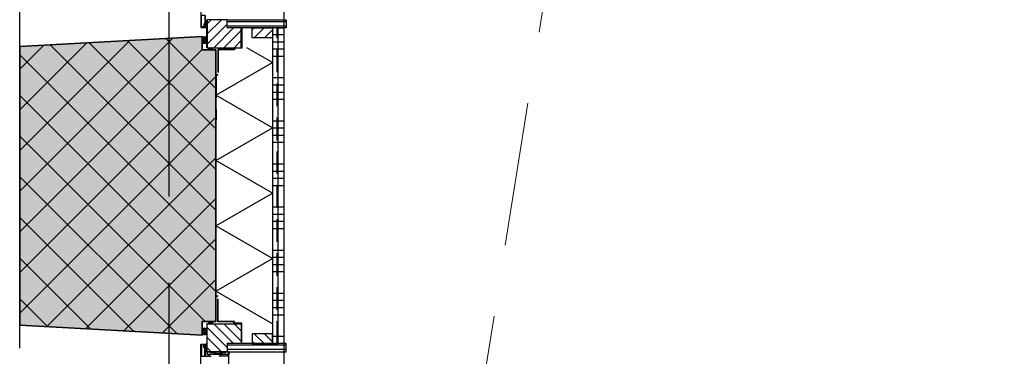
# Model space of a CAD drawing. Header units: millimetres. Extents: x 111285 to 237437, y -9513 to 52045.
# Tile 11 of 117: x 126152 to 128325, y 3597 to 4341. Entities that reach past the tile are written whole.
import ezdxf

# ---------------------------------------------------------------- set-up
doc = ezdxf.new("R2010")
doc.units = ezdxf.units.MM
doc.header["$LTSCALE"] = 100
for name, pattern in [('CENTER', [50.8, 31.75, -6.35, 6.35, -6.35]), ('DASHED', [0.75, 0.5, -0.25]), ('DASHED3', [4.5, 3, -1.5]), ('HIDDEN', [9.525, 6.35, -3.175])]:
    doc.linetypes.add(name, pattern=pattern)
doc.layers.get('0').update_dxf_attribs({"color": 252})
for name, color, linetype in [('0-aanzicht', 252, 'Continuous'), ('0-acceering', 252, 'Continuous'), ('0-afwerking', 252, 'Continuous'), ('0-arc-wanden', 252, 'Continuous'), ('0-binnenwanden', 252, 'Continuous'), ('0-BUITENKOZIJNEN', 252, 'Continuous'), ('0-constructie', 252, 'Continuous'), ('0-constructiehatch', 252, 'Continuous'), ('0-HOOFDSTRAMIEN', 1, 'CENTER'), ('0-ISOLATIE', 252, 'Continuous'), ('0-METSTU', 252, 'Continuous')]:
    doc.layers.add(name, color=color, linetype=linetype)
doc.layers.add('0-hulplijnen', color=252, linetype='Continuous', plot=False)
doc.layers.add('X-ref binnenlijn', color=252, linetype='Continuous', plot=False)

# ---------------------------------------------------------------- blocks, each defined once
blk = doc.blocks.new('U-STRAMIEN')
at = {"layer": '0-HOOFDSTRAMIEN', "ltscale": 0.3}
blk.add_lwpolyline([(0, -4264), (0, 47464)], dxfattribs=at)
blk = doc.blocks.new('SR1-horizontal')
at = {"linetype": 'Continuous'}
for p, q in [((408.8, 356.1), (408, 354.7)), ((408, 354.7), (408, 353)), ((408, 353), (408.8, 351.6)), ((409.2, 356.1), (408.8, 356.1)), ((408.8, 354.2), (408.8, 354.2)), ((408.8, 354.2), (408.8, 353.5)), ((408.8, 353.5), (408.8, 353.5)), ((408.8, 351.6), (409.2, 351.6)), ((410.3, 354.5), (409, 354.4)), ((409, 353.3), (409, 353.3)), ((409, 353.3), (410.3, 353.2)), ((409.3, 355.3), (409.2, 356.1)), ((409.2, 351.6), (409.3, 352.4)), ((409.9, 355.1), (409.6, 355.1)), ((409.6, 352.6), (409.9, 352.6)), ((410.3, 354.5), (410.3, 354.5)), ((410.3, 353.2), (410.3, 353.2)), ((410.5, 353.4), (410.5, 354.3)), ((410.5, 354.3), (410.5, 354.3)), ((410.5, 353.4), (410.5, 353.4)), ((410.6, 357.9), (410.6, 355.8)), ((410.6, 351.9), (410.6, 350.2)), ((411.1, 358.1), (410.8, 358.1)), ((410.8, 350), (410.8, 350)), ((410.8, 350), (410.8, 350)), ((411.1, 358.1), (411.1, 358.1)), ((411.3, 356.2), (411.3, 356.3)), ((411.3, 356.3), (411.3, 356.3)), ((411.3, 356.3), (411.3, 356.2)), ((411.3, 356.3), (411.3, 356.3)), ((411.3, 356.3), (411.5, 356.3)), ((411.3, 350.5), (411.3, 356.2)), ((411.3, 356.2), (411.3, 356.2)), ((411.3, 356.2), (411.3, 356.2)), ((411.4, 350.5), (411.3, 350.5)), ((411.3, 350.5), (411.3, 350.5)), ((411.4, 350.5), (411.4, 350.5)), ((412.3, 356.5), (411.5, 357.9)), ((411.5, 357.9), (411.5, 357.9)), ((411.5, 356.3), (411.5, 356.3)), ((411.5, 356.2), (411.5, 356.2)), ((411.5, 356.2), (411.5, 350.6)), ((411.5, 350.6), (411.5, 350.6)), ((411.5, 350.6), (411.5, 350.6)), ((412.1, 350.8), (412.1, 350.8)), ((412.1, 350.8), (412.1, 350.8)), ((412.1, 350.8), (412.1, 350.8)), ((412.1, 350.7), (412.1, 350.7)), ((412.2, 357.5), (412.2, 357.5)), ((412.2, 357.5), (412.2, 357.1)), ((412.2, 357.1), (412.2, 357.1)), ((412.2, 356.9), (412.2, 356.9)), ((412.2, 356.9), (412.5, 356.5)), ((412.4, 351.2), (412.4, 356.2)), ((412.4, 351.2), (412.4, 351.2)), ((412.5, 357.7), (412.5, 357.7)), ((412.5, 356.5), (412.5, 356.5)), ((412.5, 356.3), (412.5, 356.3)), ((412.5, 356.3), (412.5, 351.2)), ((412.5, 351.2), (412.5, 351.2)), ((413.4, 356.7), (412.9, 357.5)), ((412.9, 357.5), (412.9, 357.5)), ((413.4, 356.7), (413.4, 356.7)), ((413.4, 350.7), (413.4, 356.6)), ((413.4, 356.6), (413.4, 356.6)), ((408, -353), (408.8, -351.6)), ((408, -354.7), (408, -353)), ((408.8, -356.1), (408, -354.7)), ((408.8, -351.6), (409.2, -351.6)), ((408.8, -354.2), (408.8, -353.5)), ((408.8, -353.5), (408.8, -353.5)), ((408.8, -354.2), (408.8, -354.2)), ((409.2, -356.1), (408.8, -356.1)), ((409, -353.3), (410.3, -353.2)), ((409, -353.3), (409, -353.3)), ((410.3, -354.5), (409, -354.4)), ((409.2, -351.6), (409.3, -352.4)), ((409.3, -355.3), (409.2, -356.1)), ((409.6, -352.6), (409.9, -352.6)), ((409.9, -355.1), (409.6, -355.1)), ((410.3, -353.2), (410.3, -353.2)), ((410.3, -354.5), (410.3, -354.5)), ((410.5, -353.4), (410.5, -353.4)), ((410.5, -353.4), (410.5, -354.3)), ((410.5, -354.3), (410.5, -354.3)), ((410.6, -351.9), (410.6, -350.2)), ((410.6, -357.9), (410.6, -355.8)), ((410.8, -350), (410.8, -350)), ((410.8, -350), (410.8, -350)), ((411.1, -358.1), (410.8, -358.1)), ((411.1, -358.1), (411.1, -358.1)), ((411.3, -350.5), (411.3, -356.2)), ((411.4, -350.5), (411.3, -350.5)), ((411.3, -350.5), (411.3, -350.5)), ((411.3, -356.2), (411.3, -356.2)), ((411.3, -356.2), (411.3, -356.3)), ((411.3, -356.3), (411.3, -356.2)), ((411.3, -356.2), (411.3, -356.2)), ((411.3, -356.3), (411.3, -356.3)), ((411.3, -356.3), (411.3, -356.3)), ((411.3, -356.3), (411.5, -356.3)), ((411.4, -350.5), (411.4, -350.5)), ((411.5, -356.2), (411.5, -350.6)), ((411.5, -350.6), (411.5, -350.6)), ((411.5, -350.6), (411.5, -350.6)), ((411.5, -356.2), (411.5, -356.2)), ((411.5, -356.3), (411.5, -356.3)), ((412.3, -356.5), (411.5, -357.9)), ((411.5, -357.9), (411.5, -357.9)), ((412.1, -350.7), (412.1, -350.7)), ((412.1, -350.8), (412.1, -350.8)), ((412.1, -350.8), (412.1, -350.8)), ((412.1, -350.8), (412.1, -350.8)), ((412.2, -356.9), (412.5, -356.5)), ((412.2, -356.9), (412.2, -356.9)), ((412.2, -357.5), (412.2, -357.1)), ((412.2, -357.1), (412.2, -357.1)), ((412.2, -357.5), (412.2, -357.5)), ((412.4, -351.2), (412.4, -351.2)), ((412.4, -351.2), (412.4, -356.2)), ((412.5, -356.3), (412.5, -351.2)), ((412.5, -351.2), (412.5, -351.2)), ((412.5, -356.3), (412.5, -356.3)), ((412.5, -356.5), (412.5, -356.5)), ((412.5, -357.7), (412.5, -357.7)), ((413.4, -356.7), (412.9, -357.5)), ((412.9, -357.5), (412.9, -357.5)), ((413.4, -350.7), (413.4, -356.6)), ((413.4, -356.6), (413.4, -356.6)), ((413.4, -356.7), (413.4, -356.7))]:
    blk.add_line(p, q, dxfattribs=at)
for p, q in [((413, 305), (413, 367)), ((413, 367), (414, 367)), ((414, 367), (414, 305)), ((414, 305), (413, 305)), ((414, -305), (413, -305)), ((413, -305), (413, -367)), ((414, -367), (414, -305)), ((413, -367), (414, -367))]:
    blk.add_line(p, q)
at = {"linetype": 'DASHED'}
for p, q in [((568.5, -349), (568.5, 349)), ((433, 245), (433, 305)), ((433, 305), (473, 305)), ((473, 305), (473, 301)), ((437, 301), (437, 245)), ((473, 301), (437, 301)), ((437, 245), (433, 245)), ((437, -245), (433, -245)), ((433, -245), (433, -305)), ((437, -301), (437, -245)), ((473, -301), (437, -301)), ((473, -305), (473, -301)), ((433, -305), (473, -305))]:
    blk.add_line(p, q, dxfattribs=at)
at = {"ltscale": 0.1}
for p, q in [((403, 320), (403, 330)), ((408, 330), (408, 330)), ((413, 330), (413, 320)), ((408, 315), (408, 315)), ((419.1, 305), (424.1, 305)), ((416.6, 302.5), (416.6, 302.5)), ((424.1, 300), (419.1, 300)), ((426.6, 302.5), (426.6, 302.5)), ((416.6, -302.5), (416.6, -302.5)), ((424.1, -300), (419.1, -300)), ((426.6, -302.5), (426.6, -302.5)), ((403, -320), (403, -330)), ((408, -315), (408, -315)), ((413, -330), (413, -320)), ((419.1, -305), (424.1, -305)), ((408, -330), (408, -330)), ((414, -372), (461.5, -367)), ((414, -367), (461.5, -372)), ((461.5, -367), (414, -367)), ((414, -367), (414, -372)), ((461.5, -372), (461.5, -367)), ((414, -372), (461.5, -372))]:
    blk.add_line(p, q, dxfattribs=at)
at = {"linetype": 'Continuous'}
for centre, radius, start, end in [((409, 354.2), 0.2, 95, 180), ((409, 353.5), 0.2, 180, 265), ((409.6, 355.4), 0.3, 190, 270), ((409.6, 352.3), 0.3, 90, 170), ((409.9, 355.8), 0.7, 270, 360), ((409.9, 351.9), 0.7, 0, 90), ((410.3, 354.3), 0.2, 0, 95), ((410.3, 353.4), 0.2, 265, 0), ((410.8, 357.9), 0.2, 90, 180), ((410.8, 350.2), 0.2, 180, 270), ((411.8, 351.3), 1.66, 231.644, 340.5197), ((411.1, 357.6), 0.5, 30, 90), ((411.3, 356.2), 0.03, 90, 180), ((411.3, 350.5), 0.03, 180, 270), ((411.4, 351.7), 1.2, 270, 306.7762), ((411.5, 356.2), 0.03, 360, 90), ((411.4, 351.8), 1.17, 277.3891, 305.8081), ((411.5, 350.6), 0.03, 180, 276.9784), ((412.4, 357.1), 0.3, 171.3402, 210), ((412.1, 350.8), 0.03, 306.7762, 54.2387), ((412.5, 357.4), 0.3, 84.8797, 171.3402), ((411.9, 356.2), 0.5, 0, 30), ((412.4, 351.2), 0.0581, 254.4383, 359.159), ((412.5, 357.2), 0.5, 30, 84.8797), ((412.2, 356.3), 0.3, 360, 30), ((413.1, 356.6), 0.3, 0, 30), ((409, -353.5), 0.2, 95, 180), ((409, -354.2), 0.2, 180, 265), ((409.6, -352.3), 0.3, 190, 270), ((409.6, -355.4), 0.3, 90, 170), ((409.9, -351.9), 0.7, 270, 360), ((409.9, -355.8), 0.7, 0, 90), ((410.3, -353.4), 0.2, 0, 95), ((410.3, -354.3), 0.2, 265, 0), ((410.8, -350.2), 0.2, 90, 180), ((410.8, -357.9), 0.2, 180, 270), ((411.8, -351.3), 1.66, 19.4803, 128.356), ((411.1, -357.6), 0.5, 270, 330), ((411.3, -350.5), 0.03, 90, 180), ((411.3, -356.2), 0.03, 180, 270), ((411.4, -351.7), 1.2, 53.2238, 90), ((411.5, -350.6), 0.03, 83.0216, 180), ((411.4, -351.8), 1.17, 54.1919, 82.6109), ((411.5, -356.2), 0.03, 270, 0), ((412.1, -350.8), 0.03, 305.7613, 53.2238), ((412.4, -357.1), 0.3, 150, 188.6598), ((412.5, -357.4), 0.3, 188.6598, 275.1203), ((411.9, -356.2), 0.5, 330, 360), ((412.4, -351.2), 0.0581, 0.841, 105.5617), ((412.2, -356.3), 0.3, 330, 0), ((412.5, -357.2), 0.5, 275.1203, 330), ((413.1, -356.6), 0.3, 330, 360), ((477.9, -374), 16, 154.8134, 174.3822)]:
    blk.add_arc(centre, radius, start, end, dxfattribs=at)
at = {"ltscale": 0.1}
for centre, radius, start, end in [((405.5, 331.9), 3.11, 216.5592, 323.4408), ((410.5, 331.9), 3.11, 216.5592, 323.4408), ((408, 320), 5, 180, 270), ((408, 320), 5, 270, 0), ((419.1, 302.5), 2.5, 90, 180), ((424.1, 302.5), 2.5, 0, 90), ((419.1, 302.5), 2.5, 180, 270), ((424.1, 302.5), 2.5, 270, 0), ((419.1, -302.5), 2.5, 90, 180), ((419.1, -302.5), 2.5, 180, 270), ((424.1, -302.5), 2.5, 360, 90), ((424.1, -302.5), 2.5, 270, 360), ((408, -320), 5, 90, 180), ((408, -320), 5, 360, 90), ((405.5, -331.9), 3.11, 36.5592, 143.4408), ((410.5, -331.9), 3.11, 36.5592, 143.4408)]:
    blk.add_arc(centre, radius, start, end, dxfattribs=at)
at = {"layer": '0-acceering', "ltscale": 0.1}
for p, q in [((445.4, 367), (414, 335.6)), ((422.9, 367), (414, 358.1)), ((458, 357.2), (414, 313.2)), ((472.3, 349), (428.3, 305)), ((588, 361.9), (458, 361.9)), ((588, 352.4), (458, 352.4)), ((517.2, 349), (513, 344.8)), ((539.6, 349), (517.6, 327)), ((410, 328.8), (403, 321.8)), ((405.5, 328.7), (403, 326.2)), ((412.6, 318), (403, 327.5)), ((413, 327.3), (403.5, 317.8)), ((413, 322), (406.2, 328.8)), ((413, 326.5), (410.8, 328.8)), ((489, 343.3), (450.7, 305)), ((558, 344.9), (540.1, 327)), ((570.5, 333.4), (558, 333.4)), ((583, 333.4), (570.5, 333.4)), ((410.4, 315.6), (403, 323.1)), ((406.2, 315.3), (403.3, 318.2)), ((413, 322.8), (405.8, 315.5)), ((412.5, 317.8), (410.2, 315.5)), ((418.5, 304.9), (416.7, 303.1)), ((420.8, 305), (417, 301.2)), ((423.1, 305), (418.2, 300.2)), ((418.4, 304.9), (423.2, 300)), ((425.1, 304.8), (420.3, 300)), ((420.5, 305), (425.2, 300.3)), ((422.7, 305), (426.3, 301.4)), ((425.2, 304.7), (426.3, 303.6)), ((489, 320.8), (473.2, 305)), ((570.5, 317.5), (558, 317.5)), ((583, 317.5), (570.5, 317.5)), ((416.6, 302.1), (418.7, 300)), ((417.1, 303.9), (421, 300)), ((426.3, 303.7), (422.6, 300)), ((426.5, 301.6), (425, 300.2)), ((570.5, 301.6), (558, 301.6)), ((570.5, 285.7), (558, 285.7)), ((583, 301.6), (570.5, 301.6)), ((583, 285.7), (570.5, 285.7)), ((570.5, 238.1), (558, 238.1)), ((570.5, 222.3), (558, 222.3)), ((583, 238.1), (570.5, 238.1)), ((583, 222.3), (570.5, 222.3)), ((570.5, 206.4), (558, 206.4)), ((583, 206.4), (570.5, 206.4)), ((570.5, 190.5), (558, 190.5)), ((583, 190.5), (570.5, 190.5)), ((570.5, 142.9), (558, 142.9)), ((583, 142.9), (570.5, 142.9)), ((570.5, 127), (558, 127)), ((570.5, 111.1), (558, 111.1)), ((583, 127), (570.5, 127)), ((583, 111.1), (570.5, 111.1)), ((570.5, 95.2), (558, 95.2)), ((583, 95.2), (570.5, 95.2)), ((570.5, 47.6), (558, 47.6)), ((583, 47.6), (570.5, 47.6)), ((570.5, 31.8), (558, 31.8)), ((583, 31.8), (570.5, 31.8)), ((570.5, 15.9), (558, 15.9)), ((583, 15.9), (570.5, 15.9)), ((570.5, 0), (558, 0)), ((583, 0), (570.5, 0)), ((570.5, -47.6), (558, -47.6)), ((570.5, -63.5), (558, -63.5)), ((583, -47.6), (570.5, -47.6)), ((583, -63.5), (570.5, -63.5)), ((570.5, -79.4), (558, -79.4)), ((583, -79.4), (570.5, -79.4)), ((570.5, -95.3), (558, -95.3)), ((583, -95.3), (570.5, -95.3)), ((570.5, -142.9), (558, -142.9)), ((583, -142.9), (570.5, -142.9)), ((570.5, -158.7), (558, -158.7)), ((583, -158.7), (570.5, -158.7)), ((570.5, -174.6), (558, -174.6)), ((570.5, -190.5), (558, -190.5)), ((583, -174.6), (570.5, -174.6)), ((583, -190.5), (570.5, -190.5)), ((570.5, -238.1), (558, -238.1)), ((583, -238.1), (570.5, -238.1)), ((570.5, -254), (558, -254)), ((583, -254), (570.5, -254)), ((570.5, -269.9), (558, -269.9)), ((583, -269.9), (570.5, -269.9)), ((416.6, -302.1), (418.7, -300)), ((418.5, -304.9), (416.7, -303.1)), ((420.8, -305), (417, -301.2)), ((417.1, -303.9), (421, -300)), ((423.1, -305), (418.2, -300.2)), ((418.4, -304.9), (423.2, -300)), ((425.1, -304.8), (420.3, -300)), ((420.5, -305), (425.2, -300.3)), ((426.3, -303.7), (422.6, -300)), ((422.7, -305), (426.3, -301.4)), ((426.5, -301.6), (425, -300.2)), ((425.2, -304.7), (426.3, -303.6)), ((570.5, -285.8), (558, -285.8)), ((583, -285.8), (570.5, -285.8)), ((410.4, -315.6), (403, -323.1)), ((412.6, -318), (403, -327.5)), ((410, -328.8), (403, -321.8)), ((406.2, -315.3), (403.3, -318.2)), ((413, -327.3), (403.5, -317.8)), ((413, -322.8), (405.8, -315.5)), ((413, -322), (406.2, -328.8)), ((412.5, -317.8), (410.2, -315.5)), ((458, -357.2), (414, -313.2)), ((472.3, -349), (428.3, -305)), ((489, -343.3), (450.7, -305)), ((489, -320.8), (473.2, -305)), ((405.5, -328.7), (403, -326.2)), ((413, -326.5), (410.8, -328.8)), ((445.4, -367), (414, -335.6)), ((517.2, -349), (513, -344.8)), ((539.6, -349), (517.6, -327)), ((558, -344.9), (540.1, -327)), ((570.5, -333.4), (558, -333.4)), ((583, -333.4), (570.5, -333.4)), ((422.9, -367), (414, -358.1)), ((588, -352.4), (458, -352.4)), ((588, -361.9), (458, -361.9))]:
    blk.add_line(p, q, dxfattribs=at)
at = {"layer": '0-afwerking', "linetype": 'DASHED'}
for p, q in [((490, 349), (490, 304)), ((474, 300), (438, 300)), ((438, 300), (438, 244)), ((490, 304), (474, 304)), ((474, 304), (474, 300)), ((438, 244), (434, 244)), ((434, 244), (434, 145)), ((434, -244), (434, -145)), ((438, -244), (434, -244)), ((438, -300), (438, -244)), ((474, -300), (438, -300)), ((474, -304), (474, -300)), ((490, -304), (474, -304)), ((490, -349), (490, -304))]:
    blk.add_line(p, q, dxfattribs=at)
at = {"layer": '0-binnenwanden', "ltscale": 0.1}
for p, q in [((414, 367), (414, 305)), ((458, 367), (414, 367)), ((458, 349), (458, 367)), ((458, 349), (458, 367)), ((458, 367), (588, 367)), ((489, 349), (458, 349)), ((588, 349), (458, 349)), ((489, 305), (489, 349)), ((513, 327), (513, 349)), ((513, 349), (558, 349)), ((558, 349), (558, 327)), ((588, 367), (588, 349)), ((558, 327), (513, 327)), ((414, 305), (489, 305)), ((414, -367), (414, -305)), ((414, -305), (489, -305)), ((489, -305), (489, -349)), ((558, -327), (513, -327)), ((513, -327), (513, -349)), ((558, -349), (558, -327)), ((458, -367), (414, -367)), ((489, -349), (458, -349)), ((458, -349), (458, -367)), ((588, -349), (458, -349)), ((458, -349), (458, -367)), ((458, -367), (588, -367)), ((513, -349), (558, -349)), ((588, -367), (588, -349))]:
    blk.add_line(p, q, dxfattribs=at)
at = {"layer": '0-BUITENKOZIJNEN', "linetype": 'Continuous', "ltscale": 0.25}
for points in [[(400, 427.5), (400, 350.5, 0.414214), (400.5, 350), (409.7, 350, 0.414214), (410.2, 350.5), (410.2, 352, 0.414214), (409.7, 352.5), (409.6, 352.5, 0.414214), (409.4, 352.3), (409.4, 352, -1), (407.8, 352), (407.8, 356, -1), (409.4, 356), (409.4, 355.7, 0.414214), (409.6, 355.5), (409.7, 355.5, 0.414214), (410.2, 356), (410.2, 376.5, -0.414214)], [(400, -427.5), (400, -350.5, -0.414214), (400.5, -350), (409.7, -350, -0.414214), (410.2, -350.5), (410.2, -352, -0.414214), (409.7, -352.5), (409.6, -352.5, -0.414214), (409.4, -352.3), (409.4, -352, 1), (407.8, -352), (407.8, -356, 1), (409.4, -356), (409.4, -355.7, -0.414214), (409.6, -355.5), (409.7, -355.5, -0.414214), (410.2, -356), (410.2, -376.5, 0.414214), (410.7, -377), (416.2, -377, 0.414214), (416.7, -376.5), (416.7, -373.4, 0.414214), (416.5, -373.2), (414.9, -373.2, -0.414214), (414.7, -373, -0.414214), (415.5, -372.2), (417.8, -372.2, -0.414214), (418.3, -372.7), (418.3, -376.8, 0.414214), (418.5, -377), (421.9, -377, -0.577351), (422.1, -377.5)]]:
    blk.add_lwpolyline(points, format="xyb", dxfattribs=at)
at = {"layer": '0-BUITENKOZIJNEN', "linetype": 'Continuous'}
for points in [[(406.1, 351.4), (401.9, 351.4, -0.414214), (401.4, 351.9), (401.4, 376.5, -0.414214), (401.9, 377), (408.3, 377, -0.414214), (408.8, 376.5), (408.8, 358.7, -0.414214), (408.3, 358.2), (408.1, 358.2, 0.414214), (406.6, 356.7), (406.6, 351.9, -0.414214)], [(406.1, -351.4), (401.9, -351.4, 0.414214), (401.4, -351.9), (401.4, -376.5, 0.414214), (401.9, -377), (408.3, -377, 0.414214), (408.8, -376.5), (408.8, -358.7, 0.414214), (408.3, -358.2), (408.1, -358.2, -0.414214), (406.6, -356.7), (406.6, -351.9, 0.414214)]]:
    blk.add_lwpolyline(points, format="xyb", close=True, dxfattribs=at)
blk.add_lwpolyline([(462, -405.5), (462, -372.5, 0.414214), (461.5, -372), (459.7, -372, 0.301511), (457.8, -373.2, 0.536675), (458, -373.5), (459.7, -373.5, -0.414214), (460.2, -374), (460.2, -376.5, -0.414214), (459.7, -377), (446.2, -377, -0.414214), (445.7, -376.5), (445.7, -374, -0.414214), (446.2, -373.5), (447.6, -373.5, 0.553992), (447.8, -373.2, 0.287008), (446.2, -372.2), (443.4, -372.2, 0.414214), (442.4, -373.2), (442.4, -373.3, 0.414214), (442.6, -373.5), (443.8, -373.5, -0.414214), (444, -373.7), (444, -376.3, -0.414214), (443.3, -377), (443.3, -377), (440.6, -377), (440.6, -377, 0.57735), (440.4, -377.5)], format="xyb", dxfattribs=at)
at = {"layer": '0-ISOLATIE', "ltscale": 0.1}
for p, q in [((558, 272.4), (501.4, 305)), ((433, 200.2), (558, 272.4)), ((558, 128), (433, 200.2)), ((433, 55.8), (558, 128)), ((558, -16.3), (433, 55.8)), ((433, -88.5), (558, -16.3)), ((558, -160.7), (433, -88.5)), ((433, -232.8), (558, -160.7)), ((558, -305), (433, -232.8))]:
    blk.add_line(p, q, dxfattribs=at)
at = {"layer": '0-METSTU', "ltscale": 0.1}
for p, q in [((570.5, 349), (558, 349)), ((558, 349), (558, -349)), ((570.5, -349), (570.5, 349)), ((570.5, 349), (583, 349)), ((570.5, -349), (570.5, 349)), ((583, 349), (583, -349)), ((558, -349), (570.5, -349)), ((583, -349), (570.5, -349))]:
    blk.add_line(p, q, dxfattribs=at)
blk = doc.blocks.new('onderlegger beganegrond')
at = {"linetype": 'HIDDEN', "lineweight": 0, "ltscale": 0.5}
blk.add_line((550, 550), (7405, 43805), dxfattribs=at)
at = {"layer": '0-aanzicht', "linetype": 'DASHED3'}
blk.add_lwpolyline([(64822, 0), (15, 0), (15, 15), (0, 15), (0, 44373), (15, 44373), (15, 44388), (33060, 44388)], dxfattribs=at)
at = {"layer": 'X-ref binnenlijn'}
blk.add_lwpolyline([(65120, 12574), (32630, 12574), (32630, 12638), (7405, 12638), (7405, 16138), (32630, 16138), (32630, 29144), (7405, 29144), (7405, 32644), (32630, 32644), (32630, 43805), (583, 43805), (583, 583), (43680, 583)], dxfattribs=at)
blk.add_blockref('SR1-horizontal', (0, 3974))

msp = doc.modelspace()

# ---------------------------------------------------------------- hatches: boundary and pattern name
at = {"layer": '0-arc-wanden', "ltscale": 0.1}
h = msp.add_hatch(dxfattribs=at)
h.set_pattern_fill('ANSI37', color=256, scale=20, style=0)
h.set_pattern_definition([(45, (126482, -35670), (-44.90128, 44.90128), []), (135, (126482, -35670), (-44.90128, -44.90128), [])])
h.paths.add_polyline_path([(126555, 4274), (126555, 4304), (126152, 4282), (126152, 3666), (126555, 3644), (126555, 3674), (126585, 3674), (126585, 4274)])
at = {"layer": '0-constructiehatch', "lineweight": 0}
msp.add_hatch(color=256, dxfattribs=at).paths.add_polyline_path([(126555, 3674), (126555, 3644), (126152, 3666), (126152, 4282), (126555, 4304), (126555, 4274), (126585, 4274), (126585, 3674)])

# ---------------------------------------------------------------- linework, layer by layer
at = {"linetype": 'Continuous'}
for p, q in [((126560.8, 4330.1), (126560, 4328.7)), ((126560, 4328.7), (126560, 4327)), ((126560, 4327), (126560.8, 4325.7)), ((126561.2, 4330.1), (126560.8, 4330.1)), ((126560.8, 4328.2), (126560.8, 4328.2)), ((126560.8, 4328.2), (126560.8, 4327.5)), ((126560.8, 4327.5), (126560.8, 4327.5)), ((126560.8, 4325.7), (126561.2, 4325.7)), ((126562.3, 4328.5), (126561, 4328.4)), ((126561, 4327.3), (126561, 4327.3)), ((126561, 4327.3), (126562.3, 4327.2)), ((126561.3, 4329.3), (126561.2, 4330.1)), ((126561.2, 4325.7), (126561.3, 4326.4)), ((126561.9, 4329.1), (126561.6, 4329.1)), ((126561.6, 4326.6), (126561.9, 4326.6)), ((126562.3, 4328.5), (126562.3, 4328.5)), ((126562.3, 4327.2), (126562.3, 4327.2)), ((126562.5, 4327.4), (126562.5, 4328.3)), ((126562.5, 4328.3), (126562.5, 4328.3)), ((126562.5, 4327.4), (126562.5, 4327.4)), ((126562.6, 4331.9), (126562.6, 4329.8)), ((126562.6, 4325.9), (126562.6, 4324.2)), ((126563.1, 4332.1), (126562.8, 4332.1)), ((126563.1, 4332.1), (126563.1, 4332.1)), ((126563.3, 4330.2), (126563.3, 4330.3)), ((126563.3, 4330.3), (126563.3, 4330.3)), ((126563.3, 4330.3), (126563.3, 4330.2)), ((126563.3, 4330.3), (126563.3, 4330.3)), ((126563.3, 4330.3), (126563.5, 4330.3)), ((126563.3, 4324.5), (126563.3, 4330.2)), ((126563.3, 4330.2), (126563.3, 4330.2)), ((126563.3, 4330.2), (126563.3, 4330.2)), ((126564.3, 4330.5), (126563.5, 4331.9)), ((126563.5, 4331.9), (126563.5, 4331.9)), ((126563.5, 4330.3), (126563.5, 4330.3)), ((126563.5, 4330.2), (126563.5, 4330.2)), ((126563.5, 4330.2), (126563.5, 4324.6)), ((126564.2, 4331.5), (126564.2, 4331.5)), ((126564.2, 4331.5), (126564.2, 4331.1)), ((126564.2, 4331.1), (126564.2, 4331.1)), ((126564.2, 4330.9), (126564.2, 4330.9)), ((126564.2, 4330.9), (126564.5, 4330.5)), ((126564.4, 4325.2), (126564.4, 4330.2)), ((126564.4, 4325.2), (126564.4, 4325.2)), ((126564.5, 4331.7), (126564.5, 4331.7)), ((126564.5, 4330.5), (126564.5, 4330.5)), ((126564.5, 4330.3), (126564.5, 4330.3)), ((126564.5, 4330.3), (126564.5, 4325.2)), ((126564.5, 4325.2), (126564.5, 4325.2)), ((126565.4, 4330.7), (126564.9, 4331.5)), ((126564.9, 4331.5), (126564.9, 4331.5)), ((126565.4, 4330.7), (126565.4, 4330.7)), ((126565.4, 4324.7), (126565.4, 4330.6)), ((126565.4, 4330.6), (126565.4, 4330.6)), ((126562.8, 4324), (126562.8, 4324)), ((126562.8, 4324), (126562.8, 4324)), ((126563.4, 4324.5), (126563.3, 4324.5)), ((126563.3, 4324.5), (126563.3, 4324.5)), ((126563.4, 4324.5), (126563.4, 4324.5)), ((126563.5, 4324.6), (126563.5, 4324.6)), ((126563.5, 4324.6), (126563.5, 4324.6)), ((126564.1, 4324.8), (126564.1, 4324.8)), ((126564.1, 4324.8), (126564.1, 4324.8)), ((126564.1, 4324.8), (126564.1, 4324.8)), ((126564.1, 4324.7), (126564.1, 4324.7)), ((126560, 3621), (126560.8, 3622.4)), ((126560, 3619.3), (126560, 3621)), ((126560.8, 3618), (126560, 3619.3)), ((126560.8, 3622.4), (126561.2, 3622.4)), ((126560.8, 3619.8), (126560.8, 3620.5)), ((126560.8, 3620.5), (126560.8, 3620.5)), ((126560.8, 3619.8), (126560.8, 3619.8)), ((126561.2, 3618), (126560.8, 3618)), ((126561, 3620.7), (126562.3, 3620.8)), ((126561, 3620.7), (126561, 3620.7)), ((126562.3, 3619.5), (126561, 3619.6)), ((126561.2, 3622.4), (126561.3, 3621.6)), ((126561.3, 3618.7), (126561.2, 3618)), ((126561.6, 3621.4), (126561.9, 3621.4)), ((126561.9, 3618.9), (126561.6, 3618.9)), ((126562.3, 3620.8), (126562.3, 3620.8)), ((126562.3, 3619.5), (126562.3, 3619.5)), ((126562.5, 3620.6), (126562.5, 3620.6)), ((126562.5, 3620.6), (126562.5, 3619.7)), ((126562.5, 3619.7), (126562.5, 3619.7)), ((126562.6, 3622.1), (126562.6, 3623.8)), ((126562.6, 3616.1), (126562.6, 3618.2)), ((126562.8, 3624), (126562.8, 3624)), ((126562.8, 3624), (126562.8, 3624)), ((126563.1, 3615.9), (126562.8, 3615.9)), ((126563.1, 3615.9), (126563.1, 3615.9)), ((126563.3, 3623.5), (126563.3, 3617.8)), ((126563.4, 3623.5), (126563.3, 3623.5)), ((126563.3, 3623.5), (126563.3, 3623.5)), ((126563.3, 3617.8), (126563.3, 3617.8)), ((126563.3, 3617.8), (126563.3, 3617.7)), ((126563.3, 3617.7), (126563.3, 3617.8)), ((126563.3, 3617.8), (126563.3, 3617.8)), ((126563.3, 3617.7), (126563.3, 3617.7)), ((126563.3, 3617.7), (126563.3, 3617.7)), ((126563.3, 3617.7), (126563.5, 3617.7)), ((126563.4, 3623.5), (126563.4, 3623.5)), ((126563.5, 3617.8), (126563.5, 3623.4)), ((126563.5, 3623.4), (126563.5, 3623.4)), ((126563.5, 3623.4), (126563.5, 3623.4)), ((126563.5, 3617.8), (126563.5, 3617.8)), ((126563.5, 3617.7), (126563.5, 3617.7)), ((126564.3, 3617.5), (126563.5, 3616.2)), ((126563.5, 3616.2), (126563.5, 3616.2)), ((126564.1, 3623.3), (126564.1, 3623.3)), ((126564.1, 3623.2), (126564.1, 3623.2)), ((126564.1, 3623.2), (126564.1, 3623.2)), ((126564.1, 3623.2), (126564.1, 3623.2)), ((126564.2, 3617.1), (126564.5, 3617.5)), ((126564.2, 3617.1), (126564.2, 3617.1)), ((126564.2, 3616.5), (126564.2, 3616.9)), ((126564.2, 3616.9), (126564.2, 3616.9)), ((126564.2, 3616.5), (126564.2, 3616.5)), ((126564.4, 3622.8), (126564.4, 3622.8)), ((126564.4, 3622.8), (126564.4, 3617.8)), ((126564.5, 3617.7), (126564.5, 3622.8)), ((126564.5, 3622.8), (126564.5, 3622.8)), ((126564.5, 3617.7), (126564.5, 3617.7)), ((126564.5, 3617.5), (126564.5, 3617.5)), ((126564.5, 3616.3), (126564.5, 3616.3)), ((126565.4, 3617.3), (126564.9, 3616.5)), ((126564.9, 3616.5), (126564.9, 3616.5)), ((126565.4, 3623.3), (126565.4, 3617.4)), ((126565.4, 3617.4), (126565.4, 3617.4)), ((126565.4, 3617.3), (126565.4, 3617.3))]:
    msp.add_line(p, q, dxfattribs=at)
for p, q in [((126565, 4279), (126565, 4341)), ((126565, 4341), (126566, 4341)), ((126566, 4341), (126566, 4279)), ((126566, 4279), (126565, 4279)), ((126566, 3669), (126565, 3669)), ((126565, 3669), (126565, 3607)), ((126566, 3607), (126566, 3669)), ((126565, 3607), (126566, 3607))]:
    msp.add_line(p, q)
at = {"ltscale": 0.1}
for p, q in [((126555, 4294), (126555, 4304)), ((126560, 4304), (126560, 4304)), ((126565, 4304), (126565, 4294)), ((126560, 4289), (126560, 4289)), ((126568.6, 4276.5), (126568.6, 4276.5)), ((126571.1, 4279), (126576.1, 4279)), ((126576.1, 4274), (126571.1, 4274)), ((126578.6, 4276.5), (126578.6, 4276.5)), ((126576.1, 3674), (126571.1, 3674)), ((126555, 3654), (126555, 3644)), ((126560, 3659), (126560, 3659)), ((126565, 3644), (126565, 3654)), ((126568.6, 3671.5), (126568.6, 3671.5)), ((126571.1, 3669), (126576.1, 3669)), ((126578.6, 3671.5), (126578.6, 3671.5)), ((126560, 3644), (126560, 3644)), ((126566, 3602), (126613.5, 3607)), ((126566, 3607), (126613.5, 3602)), ((126613.5, 3607), (126566, 3607)), ((126566, 3607), (126566, 3602)), ((126566, 3602), (126613.5, 3602)), ((126613.5, 3602), (126613.5, 3607))]:
    msp.add_line(p, q, dxfattribs=at)
at = {"linetype": 'DASHED'}
for p, q in [((126720.5, 3625), (126720.5, 4323)), ((126585, 4219), (126585, 4279)), ((126585, 4279), (126625, 4279)), ((126589, 4275), (126589, 4219)), ((126625, 4275), (126589, 4275)), ((126625, 4279), (126625, 4275)), ((126589, 4219), (126585, 4219)), ((126589, 3729), (126585, 3729)), ((126585, 3729), (126585, 3669)), ((126589, 3673), (126589, 3729)), ((126585, 3669), (126625, 3669)), ((126625, 3673), (126589, 3673)), ((126625, 3669), (126625, 3673))]:
    msp.add_line(p, q, dxfattribs=at)
at = {"linetype": 'Continuous'}
for centre, radius, start, end in [((126561, 4328.2), 0.2, 95, 180), ((126561, 4327.5), 0.2, 180, 265), ((126561.6, 4329.4), 0.3, 190, 270), ((126561.6, 4326.3), 0.3, 90, 170), ((126561.9, 4329.8), 0.7, 270, 0), ((126561.9, 4325.9), 0.7, 0, 90), ((126562.3, 4328.3), 0.2, 0, 95), ((126562.3, 4327.4), 0.2, 265, 0), ((126562.8, 4331.9), 0.2, 90, 180), ((126563.1, 4331.6), 0.5, 30, 90), ((126563.3, 4330.2), 0.03, 90, 180), ((126563.5, 4330.2), 0.03, 360, 90), ((126564.4, 4331.1), 0.3, 171.3402, 210), ((126564.5, 4331.4), 0.3, 84.8797, 171.3402), ((126563.9, 4330.2), 0.5, 0, 30), ((126564.4, 4325.2), 0.0581, 254.4383, 359.159), ((126564.5, 4331.2), 0.5, 30, 84.8797), ((126564.2, 4330.3), 0.3, 360, 30), ((126565.1, 4330.6), 0.3, 0, 30), ((126562.8, 4324.2), 0.2, 180, 270), ((126563.8, 4325.3), 1.66, 231.644, 340.5197), ((126563.3, 4324.5), 0.03, 180, 270), ((126563.4, 4325.7), 1.2, 270, 306.7762), ((126563.4, 4325.8), 1.17, 277.3891, 305.8081), ((126563.5, 4324.6), 0.03, 180, 276.9784), ((126564.1, 4324.8), 0.03, 306.7762, 54.2387), ((126561, 3620.5), 0.2, 95, 180), ((126561, 3619.8), 0.2, 180, 265), ((126561.6, 3621.7), 0.3, 190, 270), ((126561.6, 3618.6), 0.3, 90, 170), ((126561.9, 3622.1), 0.7, 270, 0), ((126561.9, 3618.2), 0.7, 0, 90), ((126562.3, 3620.6), 0.2, 0, 95), ((126562.3, 3619.7), 0.2, 265, 0), ((126562.8, 3623.8), 0.2, 90, 180), ((126562.8, 3616.1), 0.2, 180, 270), ((126563.8, 3622.7), 1.66, 19.4803, 128.356), ((126563.1, 3616.4), 0.5, 270, 330), ((126563.3, 3623.5), 0.03, 90, 180), ((126563.3, 3617.8), 0.03, 180, 270), ((126563.4, 3622.3), 1.2, 53.2238, 90), ((126563.5, 3623.4), 0.03, 83.0216, 180), ((126563.4, 3622.2), 1.17, 54.1919, 82.6109), ((126563.5, 3617.8), 0.03, 270, 0), ((126564.1, 3623.2), 0.03, 305.7613, 53.2238), ((126564.4, 3616.9), 0.3, 150, 188.6598), ((126564.5, 3616.6), 0.3, 188.6598, 275.1203), ((126563.9, 3617.8), 0.5, 330, 360), ((126564.4, 3622.8), 0.0581, 0.841, 105.5617), ((126564.2, 3617.7), 0.3, 330, 0), ((126564.5, 3616.8), 0.5, 275.1203, 330), ((126565.1, 3617.4), 0.3, 330, 360), ((126629.9, 3600), 16, 154.8134, 174.3822)]:
    msp.add_arc(centre, radius, start, end, dxfattribs=at)
at = {"ltscale": 0.1}
for centre, radius, start, end in [((126557.5, 4305.9), 3.11, 216.5592, 323.4408), ((126562.5, 4305.9), 3.11, 216.5592, 323.4408), ((126560, 4294), 5, 180, 270), ((126560, 4294), 5, 270, 0), ((126571.1, 4276.5), 2.5, 90, 180), ((126571.1, 4276.5), 2.5, 180, 270), ((126576.1, 4276.5), 2.5, 0, 90), ((126576.1, 4276.5), 2.5, 270, 0), ((126571.1, 3671.5), 2.5, 90, 180), ((126576.1, 3671.5), 2.5, 360, 90), ((126560, 3654), 5, 90, 180), ((126560, 3654), 5, 360, 90), ((126571.1, 3671.5), 2.5, 180, 270), ((126576.1, 3671.5), 2.5, 270, 360), ((126557.5, 3642.1), 3.11, 36.5592, 143.4408), ((126562.5, 3642.1), 3.11, 36.5592, 143.4408)]:
    msp.add_arc(centre, radius, start, end, dxfattribs=at)
at = {"layer": '0-acceering', "ltscale": 0.1}
for p, q in [((126597.4, 4341), (126566, 4309.6)), ((126574.9, 4341), (126566, 4332.1)), ((126610, 4331.2), (126566, 4287.2)), ((126740, 4336), (126610, 4336)), ((126740, 4326.4), (126610, 4326.4)), ((126624.3, 4323), (126580.3, 4279)), ((126641, 4317.3), (126602.7, 4279)), ((126669.2, 4323), (126665, 4318.8)), ((126691.6, 4323), (126669.6, 4301)), ((126710, 4318.9), (126692.1, 4301)), ((126722.5, 4307.4), (126710, 4307.4)), ((126735, 4307.4), (126722.5, 4307.4)), ((126562, 4302.8), (126555, 4295.8)), ((126557.5, 4302.7), (126555, 4300.2)), ((126564.6, 4292), (126555, 4301.5)), ((126562.4, 4289.6), (126555, 4297.1)), ((126558.2, 4289.3), (126555.3, 4292.2)), ((126565, 4301.3), (126555.5, 4291.8)), ((126565, 4296.8), (126557.8, 4289.5)), ((126565, 4296), (126558.2, 4302.8)), ((126564.5, 4291.8), (126562.2, 4289.5)), ((126565, 4300.5), (126562.8, 4302.8)), ((126641, 4294.8), (126625.2, 4279)), ((126722.5, 4291.5), (126710, 4291.5)), ((126735, 4291.5), (126722.5, 4291.5)), ((126568.6, 4276.1), (126570.7, 4274)), ((126570.5, 4278.9), (126568.7, 4277.1)), ((126572.8, 4279), (126569, 4275.2)), ((126569.1, 4277.9), (126573, 4274)), ((126575.1, 4279), (126570.2, 4274.2)), ((126570.3, 4278.9), (126575.2, 4274)), ((126577.1, 4278.8), (126572.3, 4274)), ((126572.5, 4279), (126577.2, 4274.3)), ((126578.3, 4277.7), (126574.6, 4274)), ((126574.7, 4279), (126578.3, 4275.4)), ((126578.4, 4275.6), (126577, 4274.2)), ((126577.2, 4278.7), (126578.3, 4277.6)), ((126722.5, 4275.6), (126710, 4275.6)), ((126735, 4275.6), (126722.5, 4275.6)), ((126722.5, 4259.8), (126710, 4259.8)), ((126735, 4259.8), (126722.5, 4259.8)), ((126722.5, 4212.1), (126710, 4212.1)), ((126722.5, 4196.3), (126710, 4196.3)), ((126735, 4212.1), (126722.5, 4212.1)), ((126735, 4196.3), (126722.5, 4196.3)), ((126722.5, 4180.4), (126710, 4180.4)), ((126735, 4180.4), (126722.5, 4180.4)), ((126722.5, 4164.5), (126710, 4164.5)), ((126735, 4164.5), (126722.5, 4164.5)), ((126722.5, 4116.9), (126710, 4116.9)), ((126735, 4116.9), (126722.5, 4116.9)), ((126722.5, 4101), (126710, 4101)), ((126735, 4101), (126722.5, 4101)), ((126722.5, 4085.1), (126710, 4085.1)), ((126722.5, 4069.3), (126710, 4069.3)), ((126735, 4085.1), (126722.5, 4085.1)), ((126735, 4069.3), (126722.5, 4069.3)), ((126722.5, 4021.6), (126710, 4021.6)), ((126735, 4021.6), (126722.5, 4021.6)), ((126722.5, 4005.8), (126710, 4005.8)), ((126735, 4005.8), (126722.5, 4005.8)), ((126722.5, 3989.9), (126710, 3989.9)), ((126735, 3989.9), (126722.5, 3989.9)), ((126722.5, 3974), (126710, 3974)), ((126735, 3974), (126722.5, 3974)), ((126722.5, 3926.4), (126710, 3926.4)), ((126735, 3926.4), (126722.5, 3926.4)), ((126722.5, 3910.5), (126710, 3910.5)), ((126722.5, 3894.6), (126710, 3894.6)), ((126735, 3910.5), (126722.5, 3910.5)), ((126735, 3894.6), (126722.5, 3894.6)), ((126722.5, 3878.8), (126710, 3878.8)), ((126735, 3878.8), (126722.5, 3878.8)), ((126722.5, 3831.1), (126710, 3831.1)), ((126735, 3831.1), (126722.5, 3831.1)), ((126722.5, 3815.3), (126710, 3815.3)), ((126735, 3815.3), (126722.5, 3815.3)), ((126722.5, 3799.4), (126710, 3799.4)), ((126722.5, 3783.5), (126710, 3783.5)), ((126735, 3799.4), (126722.5, 3799.4)), ((126735, 3783.5), (126722.5, 3783.5)), ((126722.5, 3735.9), (126710, 3735.9)), ((126722.5, 3720), (126710, 3720)), ((126735, 3735.9), (126722.5, 3735.9)), ((126735, 3720), (126722.5, 3720)), ((126722.5, 3704.1), (126710, 3704.1)), ((126735, 3704.1), (126722.5, 3704.1)), ((126568.6, 3671.9), (126570.7, 3674)), ((126569.1, 3670.1), (126573, 3674)), ((126575.1, 3669), (126570.2, 3673.8)), ((126570.3, 3669.1), (126575.2, 3674)), ((126577.1, 3669.2), (126572.3, 3674)), ((126572.5, 3669), (126577.2, 3673.7)), ((126578.3, 3670.3), (126574.6, 3674)), ((126578.4, 3672.4), (126577, 3673.8)), ((126722.5, 3688.3), (126710, 3688.3)), ((126735, 3688.3), (126722.5, 3688.3)), ((126562.4, 3658.4), (126555, 3650.9)), ((126564.6, 3656), (126555, 3646.5)), ((126562, 3645.2), (126555, 3652.2)), ((126558.2, 3658.7), (126555.3, 3655.8)), ((126565, 3646.7), (126555.5, 3656.2)), ((126565, 3651.2), (126557.8, 3658.5)), ((126565, 3652), (126558.2, 3645.2)), ((126564.5, 3656.2), (126562.2, 3658.5)), ((126610, 3616.8), (126566, 3660.8)), ((126570.5, 3669.1), (126568.7, 3670.9)), ((126572.8, 3669), (126569, 3672.8)), ((126574.7, 3669), (126578.3, 3672.6)), ((126577.2, 3669.3), (126578.3, 3670.4)), ((126624.3, 3625), (126580.3, 3669)), ((126641, 3630.7), (126602.7, 3669)), ((126641, 3653.2), (126625.2, 3669)), ((126557.5, 3645.3), (126555, 3647.8)), ((126565, 3647.5), (126562.8, 3645.2)), ((126597.4, 3607), (126566, 3638.4)), ((126691.6, 3625), (126669.6, 3647)), ((126710, 3629.1), (126692.1, 3647)), ((126722.5, 3640.6), (126710, 3640.6)), ((126735, 3640.6), (126722.5, 3640.6)), ((126574.9, 3607), (126566, 3615.9)), ((126740, 3621.6), (126610, 3621.6)), ((126740, 3612.1), (126610, 3612.1)), ((126669.2, 3625), (126665, 3629.2))]:
    msp.add_line(p, q, dxfattribs=at)
at = {"layer": '0-afwerking', "linetype": 'DASHED'}
for p, q in [((126642, 4323), (126642, 4278)), ((126626, 4274), (126590, 4274)), ((126590, 4274), (126590, 4218)), ((126642, 4278), (126626, 4278)), ((126626, 4278), (126626, 4274)), ((126590, 4218), (126586, 4218)), ((126586, 4218), (126586, 4119)), ((126586, 3730), (126586, 3829)), ((126590, 3730), (126586, 3730)), ((126590, 3674), (126590, 3730)), ((126626, 3674), (126590, 3674)), ((126626, 3670), (126626, 3674)), ((126642, 3670), (126626, 3670)), ((126642, 3625), (126642, 3670))]:
    msp.add_line(p, q, dxfattribs=at)
at = {"layer": '0-binnenwanden', "ltscale": 0.1}
for p, q in [((126566, 4341), (126566, 4279)), ((126610, 4341), (126566, 4341)), ((126610, 4323), (126610, 4341)), ((126610, 4323), (126610, 4341)), ((126610, 4341), (126740, 4341)), ((126740, 4341), (126740, 4323)), ((126641, 4323), (126610, 4323)), ((126740, 4323), (126610, 4323)), ((126641, 4279), (126641, 4323)), ((126665, 4301), (126665, 4323)), ((126665, 4323), (126710, 4323)), ((126710, 4323), (126710, 4301)), ((126710, 4301), (126665, 4301)), ((126566, 4279), (126641, 4279)), ((126566, 3607), (126566, 3669)), ((126566, 3669), (126641, 3669)), ((126641, 3669), (126641, 3625)), ((126710, 3647), (126665, 3647)), ((126665, 3647), (126665, 3625)), ((126710, 3625), (126710, 3647)), ((126641, 3625), (126610, 3625)), ((126610, 3625), (126610, 3607)), ((126740, 3625), (126610, 3625)), ((126610, 3625), (126610, 3607)), ((126665, 3625), (126710, 3625)), ((126740, 3607), (126740, 3625)), ((126610, 3607), (126566, 3607)), ((126610, 3607), (126740, 3607))]:
    msp.add_line(p, q, dxfattribs=at)
at = {"layer": '0-BUITENKOZIJNEN', "linetype": 'Continuous', "ltscale": 0.25}
for points in [[(126552, 4401.5), (126552, 4324.5, 0.414214), (126552.5, 4324), (126561.7, 4324, 0.414214), (126562.2, 4324.5), (126562.2, 4326, 0.414214), (126561.7, 4326.5), (126561.6, 4326.5, 0.414214), (126561.4, 4326.3), (126561.4, 4326, -1), (126559.8, 4326), (126559.8, 4330, -1), (126561.4, 4330), (126561.4, 4329.7, 0.414214), (126561.6, 4329.5), (126561.7, 4329.5, 0.414214), (126562.2, 4330), (126562.2, 4350.5, -0.414214)], [(126552, 3546.5), (126552, 3623.5, -0.414214), (126552.5, 3624), (126561.7, 3624, -0.414214), (126562.2, 3623.5), (126562.2, 3622, -0.414214), (126561.7, 3621.5), (126561.6, 3621.5, -0.414214), (126561.4, 3621.7), (126561.4, 3622, 1), (126559.8, 3622), (126559.8, 3618, 1), (126561.4, 3618), (126561.4, 3618.3, -0.414214), (126561.6, 3618.5), (126561.7, 3618.5, -0.414214), (126562.2, 3618), (126562.2, 3597.5, 0.414214), (126562.7, 3597), (126568.2, 3597, 0.414214), (126568.7, 3597.5), (126568.7, 3600.6, 0.414214), (126568.5, 3600.8), (126566.9, 3600.8, -0.414214), (126566.7, 3601, -0.414214), (126567.5, 3601.8), (126569.8, 3601.8, -0.414214), (126570.3, 3601.3), (126570.3, 3597.2, 0.414214), (126570.5, 3597), (126573.9, 3597, -0.577351), (126574.1, 3596.5)]]:
    msp.add_lwpolyline(points, format="xyb", dxfattribs=at)
at = {"layer": '0-BUITENKOZIJNEN', "linetype": 'Continuous'}
for points in [[(126558.1, 4325.4), (126553.9, 4325.4, -0.414214), (126553.4, 4325.9), (126553.4, 4350.5, -0.414214), (126553.9, 4351), (126560.3, 4351, -0.414214), (126560.8, 4350.5), (126560.8, 4332.7, -0.414214), (126560.3, 4332.2), (126560.1, 4332.2, 0.414214), (126558.6, 4330.7), (126558.6, 4325.9, -0.414214)], [(126558.1, 3622.6), (126553.9, 3622.6, 0.414214), (126553.4, 3622.1), (126553.4, 3597.5, 0.414214), (126553.9, 3597), (126560.3, 3597, 0.414214), (126560.8, 3597.5), (126560.8, 3615.3, 0.414214), (126560.3, 3615.8), (126560.1, 3615.8, -0.414214), (126558.6, 3617.3), (126558.6, 3622.1, 0.414214)]]:
    msp.add_lwpolyline(points, format="xyb", close=True, dxfattribs=at)
msp.add_lwpolyline([(126614, 3568.5), (126614, 3601.5, 0.414214), (126613.5, 3602), (126611.7, 3602, 0.301511), (126609.8, 3600.8, 0.536675), (126610, 3600.5), (126611.7, 3600.5, -0.414214), (126612.2, 3600), (126612.2, 3597.5, -0.414214), (126611.7, 3597), (126598.2, 3597, -0.414214), (126597.7, 3597.5), (126597.7, 3600, -0.414214), (126598.2, 3600.5), (126599.6, 3600.5, 0.553992), (126599.8, 3600.8, 0.287008), (126598.2, 3601.8), (126595.4, 3601.8, 0.414214), (126594.4, 3600.8), (126594.4, 3600.7, 0.414214), (126594.6, 3600.5), (126595.8, 3600.5, -0.414214), (126596, 3600.3), (126596, 3597.7, -0.414214), (126595.3, 3597), (126595.3, 3597), (126592.6, 3597), (126592.6, 3597, 0.57735), (126592.4, 3596.5)], format="xyb", dxfattribs=at)
at = {"layer": '0-constructie', "ltscale": 10}
msp.add_lwpolyline([(126555, 4274), (126555, 4304), (126152, 4282), (126152, 3666), (126555, 3644), (126555, 3674), (126585, 3674), (126585, 4274)], close=True, dxfattribs=at)
at = {"layer": '0-hulplijnen', "ltscale": 10}
msp.add_lwpolyline([(126555, 3674), (126555, 3644), (126152, 3666), (126152, 4282), (126555, 4304), (126555, 4274), (126585, 4274), (126585, 3674)], close=True, dxfattribs=at)
at = {"layer": '0-ISOLATIE', "ltscale": 0.1}
for p, q in [((126710, 4246.4), (126653.4, 4279)), ((126585, 4174.2), (126710, 4246.4)), ((126710, 4102), (126585, 4174.2)), ((126585, 4029.8), (126710, 4102)), ((126710, 3957.7), (126585, 4029.8)), ((126585, 3885.5), (126710, 3957.7)), ((126710, 3813.3), (126585, 3885.5)), ((126585, 3741.2), (126710, 3813.3)), ((126710, 3669), (126585, 3741.2))]:
    msp.add_line(p, q, dxfattribs=at)
at = {"layer": '0-METSTU', "ltscale": 0.1}
for p, q in [((126722.5, 4323), (126710, 4323)), ((126710, 4323), (126710, 3625)), ((126722.5, 3625), (126722.5, 4323)), ((126722.5, 4323), (126735, 4323)), ((126722.5, 3625), (126722.5, 4323)), ((126735, 4323), (126735, 3625)), ((126710, 3625), (126722.5, 3625)), ((126735, 3625), (126722.5, 3625))]:
    msp.add_line(p, q, dxfattribs=at)

# ---------------------------------------------------------------- block references
msp.add_blockref('onderlegger beganegrond', (126152, 0))
at = {"layer": '0-HOOFDSTRAMIEN'}
msp.add_blockref('U-STRAMIEN', (126482, 594), dxfattribs=at)

doc.saveas('drawing.dxf')
